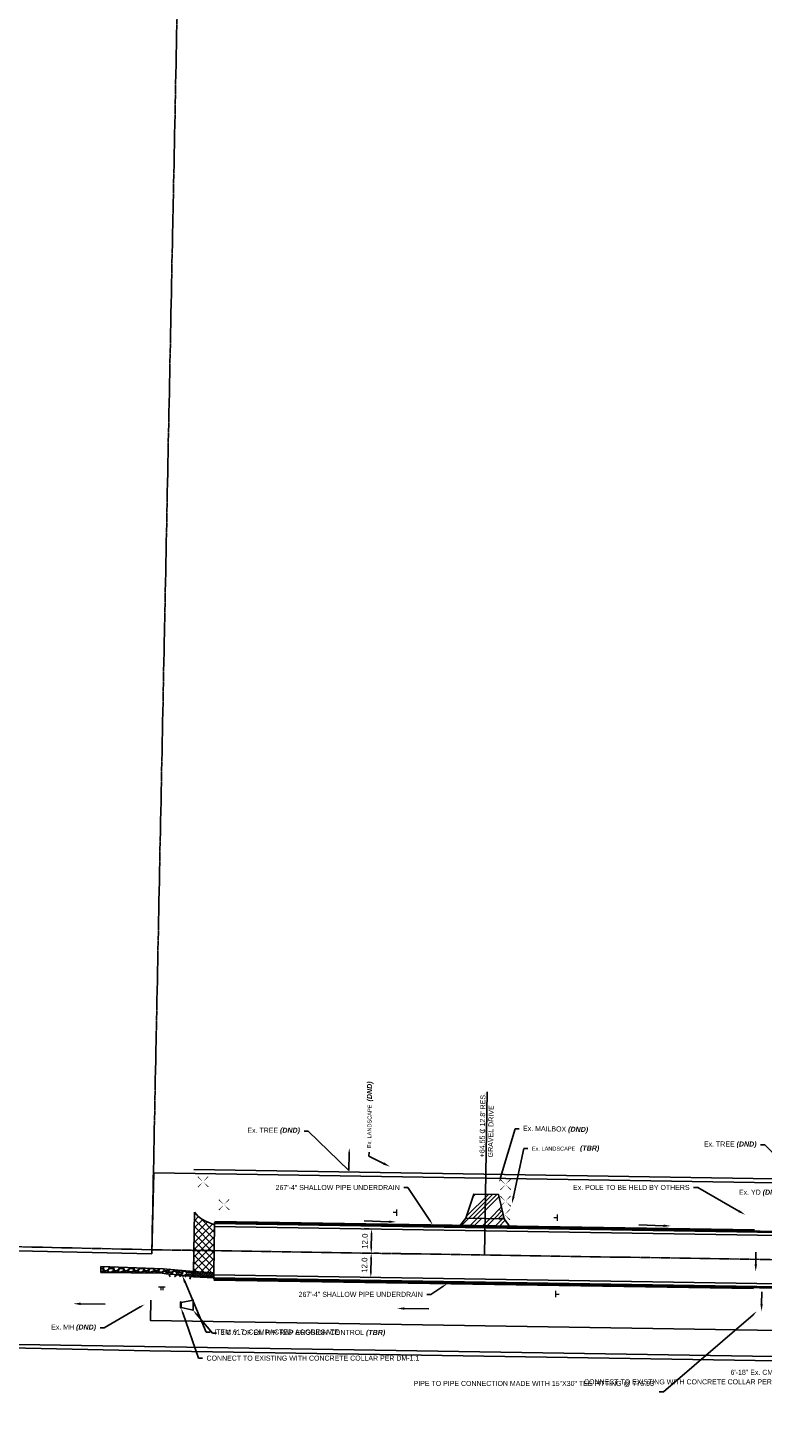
# Model space of a CAD drawing. Header units: feet. Extents: x -492 to 1396016, y -45 to 447288.
# Tile 4 of 31: x 1384843 to 1385206, y 443928 to 444621. Entities that reach past the tile are written whole.
import ezdxf
from ezdxf import colors
from ezdxf.entities.mleader import LeaderData, LeaderLine
from ezdxf.math import Vec2, Vec3

# ---------------------------------------------------------------- set-up
doc = ezdxf.new("R2010")
doc.units = ezdxf.units.FT
doc.header["$MEASUREMENT"] = 0
doc.linetypes.add('cl', pattern=[5, 0.09375, -0.09375, 4.625, -0.09375, 0.09375])
doc.linetypes.add('constlimit', pattern=[0])
for name, color, linetype in [('DR_P_Erosion_Control', 7, 'Continuous'), ('DR_P_Text', 1, 'Continuous'), ('MD_P_CONST_LIMITS', 10, 'constlimit'), ('PV_P_Drive', 1, 'Continuous'), ('PV_P_EOP', 6, 'Continuous'), ('PV_P_Text', 8, 'Continuous'), ('RD_P_Text', 1, 'Continuous'), ('RD_X_Text', 9, 'Continuous'), ('RW_P_Esmt_SH', 10, 'esmtshpr'), ('RW_P_Esmt_TMP', 8, 'esmtmppr'), ('RW_X_CL', 180, 'cl'), ('SC_Scratch1', 1, 'Continuous'), ('SC_Scratch4', 7, 'Continuous'), ('SC_Shading1', 247, 'Continuous'), ('SN_P_Signs', 1, 'Continuous')]:
    doc.layers.add(name, color=color, linetype=linetype)
doc.layers.add('DR_P_Storm_Sewer', color=1, linetype='Continuous', true_color=0xff0000)
doc.layers.add('DR_P_Underdrain', color=7, linetype='underdrainpr', true_color=0xf1960e)
doc.styles.add('Slanted', font='font31.shx', dxfattribs={"height": 0.1})
doc.styles.add('Slanted-Normal', font='font31.shx', dxfattribs={"height": 0.1})
doc.styles.get("Standard").update_dxf_attribs({"font": 'ARIAL_0.TTF'})
doc.linetypes.add('esmtmppr', pattern='A,1.95,-0.05,["TMP",Slanted,S=1,R=0,X=0,Y=-0.06],-0.35,1.95', length=4.3)
doc.linetypes.add('esmtshpr', pattern='A,1.95,-0.05,["SH",Slanted,S=1,R=0,X=0,Y=-0.06],-0.25,1.95', length=4.2)
doc.linetypes.add('underdrainpr', pattern='A,2.5,["►",Standard,S=0.083,R=0,X=0,Y=-0.04],-0.1,2.5', length=5.1)
doc.dimstyles.new('COEC', dxfattribs={"dimscale": 13.9, "dimtxt": 0.18, "dimasz": 0.18, "dimexe": 0.18, "dimexo": 0.0625, "dimgap": 0.09, "dimtad": 1, "dimzin": 0, "dimdsep": 46, "dimtxsty": 'Standard', "dimcen": 0.09, "dimclrd": 256, "dimclre": 256, "dimclrt": 256, "dimaunit": 1, "dimadec": 4, "dimazin": 0, "dimtfac": 1, "dimtofl": 0, "dimtmove": 0, "dimatfit": 3, "dimfxl": 1, "dimtolj": 1, "dimtzin": 0, "dimlwd": -1, "dimlwe": -1, "dimarcsym": 0})

# ---------------------------------------------------------------- blocks, each defined once
blk = doc.blocks.new('*D1146')
at = {"layer": 'Defpoints', "color": 0, "transparency": 16777216}
for p in [(1385012.45, 444026.88), (1385012.45, 444026.88), (1385012.26, 444014.88)]:
    blk.add_point(p, dxfattribs=at)
at = {"layer": 'RD_P_Text', "transparency": 16777216}
for p, q in [((1385011.2, 444026.9), (1385008.85, 444026.93)), ((1385012.3, 444017.68), (1385012.4, 444024.08)), ((1385013.51, 444014.86), (1385015.86, 444014.82))]:
    blk.add_line(p, q, dxfattribs=at)
for points in [[(1385011.94, 444024.08), (1385012.87, 444024.07), (1385012.45, 444026.88)], [(1385011.84, 444017.69), (1385012.77, 444017.67), (1385012.26, 444014.88)]]:
    blk.add_solid(points, dxfattribs=at)
at = {"layer": 'RD_P_Text', "transparency": 16777216, "insert": (1385009.12, 444020.82), "char_height": 2.8, "attachment_point": 5, "rotation": 89.08618}
blk.add_mtext('\\A1;12.0', dxfattribs=at)
blk = doc.blocks.new('*D1147')
at = {"layer": 'Defpoints', "color": 0, "transparency": 16777216}
for p in [(1385012.27, 444014.88), (1385012.05, 444002.91), (1385012.07, 444002.91, 781.15)]:
    blk.add_point(p, dxfattribs=at)
at = {"layer": 'RD_P_Text', "transparency": 16777216}
for p, q in [((1385011.02, 444014.9), (1385008.66, 444014.94)), ((1385012.21, 444012.08), (1385012.1, 444005.71)), ((1385010.82, 444002.93), (1385008.45, 444002.98))]:
    blk.add_line(p, q, dxfattribs=at)
for points in [[(1385011.74, 444012.09), (1385012.68, 444012.07), (1385012.26, 444014.88)], [(1385011.63, 444005.72), (1385012.57, 444005.71), (1385012.05, 444002.91)]]:
    blk.add_solid(points, dxfattribs=at)
at = {"layer": 'RD_P_Text', "transparency": 16777216, "insert": (1385008.93, 444008.95), "char_height": 2.8, "attachment_point": 5, "rotation": 89.01585}
blk.add_mtext('\\A1;12.0', dxfattribs=at)

msp = doc.modelspace()

# ---------------------------------------------------------------- hatches: boundary and pattern name
at = {"layer": 'DR_P_Storm_Sewer'}
h = msp.add_hatch(color=256, dxfattribs=at)
h.dxf.hatch_style = 1
h.paths.add_polyline_path([(1384918.32, 443990.79), (1384918.27, 443987.79), (1384918.02, 443987.8), (1384918.07, 443990.8)])
at = {"layer": 'SC_Shading1'}
h = msp.add_hatch(dxfattribs=at)
h.set_pattern_fill('ANSI34', color=256, scale=12)
h.paths.add_polyline_path([(1385059.02, 444032.14), (1385062.98, 444044.07), (1385075.25, 444043.88), (1385078.02, 444031.83)])
h = msp.add_hatch(dxfattribs=at)
h.set_pattern_fill('ANSI37', color=256, scale=20)
edge = h.paths.add_edge_path()
edge.add_line((1384924.97, 444035.17), (1384926.07, 444033.84))
edge.add_arc((1384933.45, 444040.07), 9.65, 220.14567, 239.29597)
edge.add_arc((1384943.74, 444057.78), 30.13, 239.67766, 252.89207)
edge.add_line((1384934.87, 444028.98), (1384934.49, 444005.18))
edge.add_line((1384934.49, 444005.18), (1384924.5, 444005.77))
edge.add_line((1384924.5, 444005.77), (1384924.97, 444035.17))
h = msp.add_hatch(dxfattribs=at)
h.set_pattern_fill('ANSI32', color=256, scale=12)
h.paths.add_polyline_path([(1385055.95, 444028.18), (1385059.02, 444032.14), (1385078.02, 444031.83), (1385080.95, 444027.78)])
h = msp.add_hatch(dxfattribs=at)
h.set_pattern_fill('GRAVEL', color=256, scale=5)
h.set_pattern_definition([(228.012787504, (3.6, 5), (-40, -45), [0.67268, -66.595440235]), (184.969740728, (3.15, 4.5), (60, 5), [1.15434, -114.279623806]), (132.510447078, (2, 4.4), (50, -55), [0.81394, -80.58016298]), (267.273689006, (0.05, 3.15), (5, 100), [1.05119, -104.067790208]), (292.833654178, (0, 2.1), (-25, 60), [1.030775, -102.04686564]), (357.273689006, (0.4, 1.15), (-100, 5), [1.05119, -104.067790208]), (37.694240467, (1.45, 1.1), (-65, -50), [1.390145, -137.624242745]), (72.255328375, (2.55, 1.95), (35, 110), [1.31244, -129.931607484]), (121.429565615, (2.95, 3.2), (-40, 65), [1.05475, -104.420365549]), (175.23635831, (2.4, 4.1), (55, -5), [1.20416, -59.003812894]), (222.397437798, (1.2, 4.2), (-60, -55), [1.55724, -154.166875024]), (138.814074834, (5, 3.1), (-35, 30), [0.531505, -52.619224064]), (171.46923439, (4.6, 3.45), (65, -10), [1.011185, -100.10755708]), (225, (3.6, 3.6), (-6e-16, -5), [0.707105, -6.363962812]), (203.198590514, (3.25, 4.2), (25, 10), [0.38079, -37.69807553]), (291.801409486, (2.9, 4.05), (-5, 15), [0.538515, -26.387309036]), (30.96375653, (3.1, 3.55), (15, 10), [0.874645, -28.280114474]), (161.56505118, (3.85, 4), (10, -5), [0.632455, -15.1789333]), (16.389540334, (0, 4.05), (50, 15), [0.886, -87.714225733]), (70.346175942, (0.85, 4.3), (-20.000000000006, -55.00000000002), [0.743305, -73.587038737]), (293.198590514, (3.85, 5), (-10, 25), [0.761575, -37.31729053]), (343.610459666, (4.15, 4.3), (-50, 15), [0.886, -87.714225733]), (339.44395478, (0, 0.95), (-25, 10), [0.8544, -41.865618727]), (294.77514057, (0.8, 0.65), (-25, 55), [0.71589, -70.873215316]), (66.801409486, (3.9, 0), (10, 25), [0.761575, -37.31729053]), (17.354024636, (4.2, 0.7), (-65, -20), [0.838155, -82.977118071]), (69.44395478, (1.45, 0), (-10, -25), [0.4272, -42.292818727]), (101.309932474, (3.6, 0), (-5, 20), [0.25495, -25.240147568]), (165.96375653, (3.55, 0.25), (15, -5), [1.030775, -19.584753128]), (186.009005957, (2.55, 0.5), (50, 5), [0.95525, -94.569615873]), (303.69006753, (3.1, 3.1), (-5, 10), [0.72111, -17.306646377]), (353.157226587, (3.5, 2.5), (85, -10), [1.25897, -124.63781312]), (60.9453959, (4.75, 2.35), (-20, -35), [0.51478, -50.963370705]), (90, (5, 2.8), (-5, 5), [0.3, -4.7]), (120.256437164, (2.45, 0.65), (20, -35), [0.69462, -68.767599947]), (48.012787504, (2.1, 1.25), (40, 45), [1.34536, -65.922760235]), (0, (3, 2.25), (5, 5), [1.3, -3.7]), (325.30484647, (4.3, 2.25), (50, -35), [0.79057, -78.266371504]), (254.0546041, (4.95, 1.8), (-5, -20), [0.72801, -35.672539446]), (207.645975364, (4.75, 1.1), (-95, -50), [1.185325, -117.347370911]), (175.42607874, (3.7, 0.55), (-65, 5), [1.253995, -124.14536704])])
edge = h.paths.add_edge_path()
edge.add_line((1384878.62, 444005.37), (1384878.66, 444008.28))
edge.add_line((1384878.66, 444008.28), (1384909.48, 444007.21))
edge.add_line((1384909.48, 444007.21), (1384924.5, 444005.77))
edge.add_line((1384924.5, 444005.77), (1384924.46, 444003.21))
edge.add_arc((1384872.31, 443607.95), 398.68, 82.48349, 84.71609)
edge.add_line((1384909.02, 444004.94), (1384893.65, 444005.16))
edge.add_line((1384893.65, 444005.16), (1384878.62, 444005.37))
h = msp.add_hatch(dxfattribs=at)
h.set_pattern_fill('ZIGZAG', color=256, scale=5)
h.set_pattern_definition([(0, (0, 0), (0.625, 0.625), [0.625, -0.625]), (90, (0.625, 0), (-0.625, 0.625), [0.625, -0.625])])
h.paths.add_polyline_path([(1384924.5, 444005.77), (1384934.49, 444005.18), (1384934.45, 444002.62), (1384924.46, 444003.21)])

# ---------------------------------------------------------------- linework, layer by layer
at = {"layer": 'DR_P_Erosion_Control', "flags": 128}
msp.add_lwpolyline([(1384918.32, 443990.56), (1384924.29, 443991.66), (1384924.24, 443986.66), (1384918.27, 443988.06)], close=True, dxfattribs=at)
at = {"layer": 'DR_P_Storm_Sewer', "linetype": 'ByBlock', "lineweight": -2}
for points in [[(1385020.99, 444030.45), (1385008.85, 444030.83)], [(1385156.73, 444028.46), (1385144.6, 444028.84)], [(1385202.32, 444009.32), (1385202.41, 444015.38)], [(1385205.19, 443989.74), (1385205.29, 443995.8)], [(1384868.63, 443989.85), (1384880.77, 443989.66)], [(1385028.66, 443987.51), (1385040.79, 443987.32)]]:
    msp.add_lwpolyline(points, dxfattribs=at)
at = {"layer": 'DR_P_Storm_Sewer', "flags": 128}
msp.add_lwpolyline([(1384918.32, 443990.79), (1384918.27, 443987.79), (1384918.02, 443987.8), (1384918.07, 443990.8)], close=True, dxfattribs=at)
at = {"layer": 'DR_P_Storm_Sewer'}
for points in [[(1385021, 444031.05), (1385024.58, 444030.34), (1385020.97, 444029.86)], [(1385156.75, 444029.06), (1385160.33, 444028.35), (1385156.71, 444027.86)], [(1385202.92, 444009.31), (1385202.26, 444005.72), (1385201.72, 444009.33)], [(1384868.62, 443989.25), (1384865.03, 443989.91), (1384868.64, 443990.45)], [(1385028.65, 443986.91), (1385025.06, 443987.57), (1385028.67, 443988.11)], [(1385205.79, 443989.73), (1385205.13, 443986.14), (1385204.59, 443989.75)]]:
    msp.add_solid(points, dxfattribs=at)
at = {"layer": 'DR_P_Underdrain', "color": 1, "flags": 128}
for points in [[(1384934.9, 444030.61), (1385201.68, 444026.36)], [(1384934.44, 444001.62), (1385201.22, 443997.36)]]:
    msp.add_lwpolyline(points, dxfattribs=at)
at = {"layer": 'MD_P_CONST_LIMITS', "flags": 128}
msp.add_lwpolyline([(1384806.83, 443970.17), (1386226.22, 443947.65), (1386449.02, 443945.63), (1386588.38, 443950.6), (1386588.27, 443935.75), (1386870.95, 443930.99), (1386871.09, 443938.41), (1387155.7, 443933.87), (1387293.89, 443945.48), (1387540.49, 443941.64), (1387540.54, 443944.55), (1387546.54, 443944.54), (1387546.95, 443972.46), (1387293.8, 443976.49), (1387293.74, 443997.74), (1387236.95, 444004.15), (1387168.01, 444006), (1387162.42, 444009.36), (1387134.67, 444009.79), (1387057.25, 444011.01), (1387033.11, 444011.39), (1386996.21, 444011.97), (1386973.36, 444012.33), (1386908.59, 444013.35), (1386887.87, 444013.68), (1386800.54, 444015.05), (1386775.09, 444015.45), (1386688.46, 444016.82), (1386660.94, 444017.25), (1386560.31, 444018.84), (1386538.22, 444019.18), (1386379.53, 444021.68), (1386359.99, 444021.78), (1386275.98, 444028.32), (1386275.9, 444041.14), (1386252.49, 444041.82), (1386252.28, 444030.17), (1386206.57, 444033.73), (1385979.33, 444037.36), (1385979.41, 444042.35), (1385929.42, 444043.15), (1385929.34, 444038.15), (1385601.01, 444043.39), (1385586.02, 444049.47), (1385568.07, 444049.58), (1385546.74, 444044.26), (1385230.71, 444049.36), (1385230.58, 444043.4), (1385221.99, 444043.54), (1385222.09, 444049.5), (1384904.89, 444054.62), (1384903.8, 444014.61), (1384807.85, 444016.71), (1384806.83, 443970.17)], dxfattribs=at)
at = {"layer": 'PV_P_Drive', "flags": 128}
for points, elevation in [([(1385059.02, 444032.14), (1385062.98, 444044.07), (1385075.25, 444043.88), (1385078.02, 444031.83), (1385059.02, 444032.14)], 0.15), ([(1385055.95, 444028.18), (1385059.02, 444032.14), (1385078.02, 444031.83), (1385080.95, 444027.78), (1385055.95, 444028.18)], 780.92), ([(1385058.75, 444028.14), (1385077.74, 444027.84)], 780.92)]:
    msp.add_lwpolyline(points, dxfattribs=dict(at, elevation=elevation))
at = {"layer": 'PV_P_EOP', "elevation": 781.27, "flags": 128}
msp.add_lwpolyline([(1384924.97, 444035.17), (1384926.07, 444033.84, 0.083754), (1384928.52, 444031.77, 0.057723), (1384934.87, 444028.98), (1384934.49, 444005.18), (1384924.5, 444005.77), (1384924.97, 444035.17)], format="xyb", dxfattribs=at)
at = {"layer": 'PV_P_EOP', "flags": 128}
for points in [[(1384934.49, 444005.18), (1384934.87, 444028.98)], [(1384934.86, 444028.11), (1384934.89, 444030.11)], [(1387288.74, 443990.57), (1384934.86, 444028.11)], [(1387288.77, 443992.07), (1384934.88, 444029.61)], [(1387288.78, 443992.57), (1384934.89, 444030.11)], [(1384934.48, 444004.12), (1384934.44, 444002.12)], [(1387288.33, 443964.57), (1384934.44, 444002.12)], [(1387288.34, 443965.07), (1384934.45, 444002.62)], [(1387288.36, 443966.57), (1384934.48, 444004.12)]]:
    msp.add_lwpolyline(points, dxfattribs=at)
msp.add_lwpolyline([(1384878.62, 444005.37), (1384878.66, 444008.28), (1384909.48, 444007.21), (1384924.5, 444005.77), (1384924.46, 444003.21, 0.009742), (1384909.02, 444004.94), (1384893.65, 444005.16), (1384878.62, 444005.37)], format="xyb", dxfattribs=at)
msp.add_lwpolyline([(1384924.5, 444005.77), (1384934.49, 444005.18), (1384934.45, 444002.62), (1384924.46, 444003.21)], close=True, dxfattribs=at)
at = {"layer": 'PV_P_Text', "elevation": 780.92, "flags": 128}
msp.add_lwpolyline([(1385069.52, 444094.6), (1385068.23, 444013.99)], dxfattribs=at)
at = {"layer": 'RD_P_Text'}
for points in [[(1384931.75, 444047.66, 0.48, 0, 0), (1384929.16, 444050.16, 0, 0.48, 0), (1384926.57, 444052.66, 0, 0.48, 0)], [(1384926.66, 444047.57, 0.48, 0, 0), (1384929.16, 444050.16, 0, 0.48, 0), (1384931.66, 444052.75, 0, 0.48, 0)], [(1385081.23, 444046.31, 0.48, 0, 0), (1385078.64, 444048.81, 0, 0.48, 0), (1385076.05, 444051.31, 0, 0.48, 0)], [(1385076.14, 444046.22, 0.48, 0, 0), (1385078.64, 444048.81, 0, 0.48, 0), (1385081.14, 444051.41, 0, 0.48, 0)], [(1384942.1, 444036.33, 0.48, 0, 0), (1384939.51, 444038.83, 0, 0.48, 0), (1384936.92, 444041.33, 0, 0.48, 0)], [(1384937.01, 444036.24, 0.48, 0, 0), (1384939.51, 444038.83, 0, 0.48, 0), (1384942.01, 444041.42, 0, 0.48, 0)], [(1385081.22, 444038.07, 0.48, 0, 0), (1385078.63, 444040.57, 0, 0.48, 0), (1385076.04, 444043.07, 0, 0.48, 0)], [(1385076.13, 444037.98, 0.48, 0, 0), (1385078.63, 444040.57, 0, 0.48, 0), (1385081.13, 444043.16, 0, 0.48, 0)], [(1385080.83, 444031.38, 0.48, 0, 0), (1385078.24, 444033.88, 0, 0.48, 0), (1385075.65, 444036.38, 0, 0.48, 0)], [(1385075.74, 444031.29, 0.48, 0, 0), (1385078.24, 444033.88, 0, 0.48, 0), (1385080.74, 444036.47, 0, 0.48, 0)]]:
    msp.add_lwpolyline(points, format="xyseb", dxfattribs=at)
at = {"layer": 'RW_P_Esmt_SH', "flags": 128}
msp.add_lwpolyline([(1384903.35, 443991.61), (1384903.14, 443981.61), (1387540.46, 443939.55), (1387540.61, 443949.55)], dxfattribs=at)
at = {"layer": 'RW_P_Esmt_TMP'}
msp.add_line((1384924.67, 444056.28), (1385230.76, 444051.4), dxfattribs=at)
at = {"layer": 'RW_P_Esmt_TMP', "flags": 128}
msp.add_lwpolyline([(1384803.45, 443998.8), (1384802.79, 443968.8), (1384902.92, 443966.62), (1386202.9, 443945.88), (1386452.89, 443942.89), (1386586, 443948.77), (1386585.77, 443934.77), (1386872.74, 443930.2), (1386872.82, 443935.2), (1387294.76, 443928.46), (1387295, 443943.46)], dxfattribs=at)
at = {"layer": 'RW_X_CL'}
for p, q in [((1384903.86, 444016.61), (1384930.92, 445343.22)), ((1382259.6, 444074.39), (1384903.86, 444016.61)), ((1384903.86, 444016.61), (1387540.98, 443974.54))]:
    msp.add_line(p, q, dxfattribs=at)
at = {"layer": 'SC_Scratch1', "color": 2}
msp.add_arc((1384902.94, 443968.12), 1.5, 268.74817, 269.08618, dxfattribs=at)
at = {"layer": 'SN_P_Signs', "linetype": 'Continuous', "lineweight": 0}
for p, q in [((1385024.76, 444034.93), (1385023.16, 444034.93)), ((1385024.76, 444036.53), (1385024.76, 444033.33)), ((1385104.09, 444034.01), (1385104.09, 444030.81)), ((1385104.09, 444032.41), (1385102.49, 444032.41)), ((1384907.18, 443998.22), (1384910.38, 443998.25)), ((1384908.3, 443998.23), (1384908.31, 443996.63)), ((1384909.26, 443998.24), (1384909.27, 443996.64)), ((1385103.54, 443993.08), (1385103.55, 443996.28)), ((1385103.54, 443994.68), (1385105.14, 443994.67))]:
    msp.add_line(p, q, dxfattribs=at)

# ---------------------------------------------------------------- texts
at = {"layer": 'PV_P_Text', "char_height": 2.5, "attachment_point": 1, "rotation": 89.08618}
for s, insert in [("+64.55 C 12.8' RES. GRAVEL DRIVE", (1385065.74, 444062.29)), ('L', (1385066.52, 444074.94))]:
    msp.add_mtext_dynamic_manual_height_columns(s, width=42.3207, gutter_width=10, heights=[7.34], dxfattribs=dict(at, insert=insert))
at = {"layer": 'RD_P_Text', "insert": (1385010.24, 444099.81, 782.88), "char_height": 2.5, "attachment_point": 3, "rotation": 89.08618, "style": 'Slanted-Normal'}
msp.add_mtext('{\\fArial|b1|i1|c0|p34;(DND)}', dxfattribs=at)
at = {"layer": 'RD_P_Text', "insert": (1385124.97, 444068.09, 782.88), "char_height": 2.5, "attachment_point": 3, "style": 'Slanted-Normal'}
msp.add_mtext('{\\fArial|b1|i1|c0|p34;(TBR)}', dxfattribs=at)

# ---------------------------------------------------------------- dimensions: what is measured, and where the dimension line sits
at = {"layer": 'RD_P_Text'}
dim = msp.add_linear_dim(base=(1385012.45, 444026.88), p1=(1385012.26, 444014.88), p2=(1385012.45, 444026.88), angle=89.08618, dimstyle='COEC', override={"dimscale": 20, "dimtxt": 0.14, "dimasz": 0.14, "dimdec": 1, "dimtdec": 1}, dxfattribs=at)
dim.commit()
dim.dimension.update_dxf_attribs({"geometry": '*D1146', "text_midpoint": (1385012.35, 444020.77), "dimtype": 161})
dim = msp.add_aligned_dim(p1=(1385012.27, 444014.88), p2=(1385012.07, 444002.91, 781.15), distance=-0.01, dimstyle='COEC', override={"dimscale": 20, "dimtxt": 0.14, "dimasz": 0.14, "dimdec": 1, "dimtdec": 1}, dxfattribs=at)
dim.commit()
dim.dimension.update_dxf_attribs({"geometry": '*D1147', "text_midpoint": (1385008.93, 444008.95)})

# ---------------------------------------------------------------- leaders
at = {"layer": 'DR_P_Text'}
ml = msp.add_multileader_mtext('Standard', dxfattribs=at)
ml.set_content('80\'-18" Ex. RCP {\\fArial|b1|i1|c0|p34;(TBR)}', color=256, style='Slanted-Normal')
ml.set_leader_properties()
ml.build(insert=Vec2(0, 0))
ml.multileader.update_dxf_attribs({"text_right_attachment_type": 3, "dogleg_length": 0.1, "arrow_head_size": 2.5, "scale": 20})
ctx = ml.context
ctx.base_point, ctx.scale, ctx.char_height, ctx.arrow_head_size, ctx.plane_origin = Vec3(1385506.09, 444025.52), 20, 2.5, 2.5, Vec3(1385496.19, 444041.08)
ctx.right_attachment, ctx.text_align_type = 3, 2
notes = []
notes.append((ctx, [(0, (1, 1, 0), (1385552.11, 444025.48), (-1, 0), 2, [(0, [(1385558.22, 444030.49)], 0, [])])]))
ctx.mtext.insert, ctx.mtext.width, ctx.mtext.alignment, ctx.mtext.flow_direction = Vec3(1385548.11, 444027.14), 48.6935, 3, 5
ml = msp.add_multileader_mtext('Standard', dxfattribs=at)
ml.set_content('50\'-12" Ex. CMP {\\fArial|b1|i1|c0|p34;(TBR)}', color=256, style='Slanted-Normal')
ml.set_leader_properties()
ml.build(insert=Vec2(0, 0))
ml.multileader.update_dxf_attribs({"text_right_attachment_type": 3, "dogleg_length": 0.1, "arrow_head_size": 2.5, "scale": 20})
ctx = ml.context
ctx.base_point, ctx.scale, ctx.char_height, ctx.arrow_head_size, ctx.plane_origin = Vec3(1385871.99, 444020.51), 20, 2.5, 2.5, Vec3(1385862.31, 444036.07)
ctx.right_attachment, ctx.text_align_type = 3, 2
notes.append((ctx, [(0, (1, 1, 0), (1385918.22, 444020.47), (-1, 0), 2, [(0, [(1385932.36, 444020.59)], 0, [])])]))
ctx.mtext.insert, ctx.mtext.width, ctx.mtext.alignment, ctx.mtext.flow_direction = Vec3(1385914.22, 444022.13), 48.6935, 3, 5
ml = msp.add_multileader_mtext('Standard', dxfattribs=at)
ml.set_content('PIPE TO PIPE CONNECTION MADE WITH 15"X30" TEE FITTING @ 775.93\'', color=256, style='Slanted-Normal')
ml.set_leader_properties()
ml.build(insert=Vec2(0, 0))
ml.multileader.update_dxf_attribs({"text_right_attachment_type": 3, "dogleg_length": 0.1, "arrow_head_size": 2.5, "scale": 20})
ctx = ml.context
ctx.base_point, ctx.scale, ctx.char_height, ctx.arrow_head_size, ctx.plane_origin = Vec3(1385083.48, 443950.49), 20, 2.5, 2.5, Vec3(1385202.85, 443986.11)
ctx.right_attachment, ctx.text_align_type = 3, 2
notes.append((ctx, [(0, (1, 1, 0), (1385156.64, 443946.32), (-1, 0), 2, [(0, [(1385202.85, 443986.11)], 0, [])])]))
ctx.mtext.insert, ctx.mtext.width, ctx.mtext.alignment, ctx.mtext.flow_direction = Vec3(1385152.64, 443951.74), 68.2654, 3, 5
ml = msp.add_multileader_mtext('Standard', dxfattribs=at)
ml.set_content('Ex. MH {\\fArial|b1|i1|c0|p34;(DND)}', color=256, style='Slanted-Normal')
ml.set_leader_properties()
ml.build(insert=Vec2(0, 0))
ml.multileader.update_dxf_attribs({"text_right_attachment_type": 3, "dogleg_length": 0.1, "arrow_head_size": 2.5, "scale": 20})
ctx = ml.context
ctx.base_point, ctx.scale, ctx.char_height, ctx.arrow_head_size, ctx.plane_origin = Vec3(1384850.23, 443977.99), 20, 2.5, 2.5, Vec3(1384900.3, 443989.57)
ctx.right_attachment, ctx.text_align_type = 3, 2
notes.append((ctx, [(1, (1, 1, 0), (1384880.28, 443977.94), (-1, 0), 2, [(0, [(1384900.3, 443989.57)], 0, [])])]))
ctx.mtext.insert, ctx.mtext.alignment, ctx.mtext.flow_direction = Vec3(1384876.28, 443979.6), 3, 5
ml = msp.add_multileader_mtext('Standard', dxfattribs=at)
ml.set_content('CONNECT TO EXISTING WITH CONCRETE COLLAR PER DM-1.1', color=256, style='Slanted-Normal')
ml.set_leader_properties()
ml.build(insert=Vec2(0, 0))
ml.multileader.update_dxf_attribs({"text_right_attachment_type": 3, "dogleg_length": 0.1, "arrow_head_size": 2.5, "scale": 20})
ctx = ml.context
ctx.base_point, ctx.scale, ctx.char_height, ctx.arrow_head_size, ctx.plane_origin = Vec3(1384928.88, 443963), 20, 2.5, 2.5, Vec3(1384918.27, 443987.79)
ctx.right_attachment = 3
notes.append((ctx, [(1, (1, 1, 0), (1384926.88, 443963), (1, 0), 2, [(0, [(1384918.27, 443987.79)], 0, [])])]))
ctx.mtext.insert, ctx.mtext.width, ctx.mtext.flow_direction = Vec3(1384930.88, 443964.25), 48.6935, 5
ml = msp.add_multileader_mtext('Standard', dxfattribs=at)
ml.set_content('3 C.Y. OF Ex. RIP-RAP EROSION CONTROL {\\fArial|b1|i1|c0|p34;(TBR)}', color=256, style='Slanted-Normal')
ml.set_leader_properties()
ml.build(insert=Vec2(0, 0))
ml.multileader.update_dxf_attribs({"text_right_attachment_type": 3, "dogleg_length": 0.1, "arrow_head_size": 2.5, "scale": 20})
ctx = ml.context
ctx.base_point, ctx.scale, ctx.char_height, ctx.arrow_head_size, ctx.plane_origin = Vec3(1384935.76, 443975.34), 20, 2.5, 2.5, Vec3(1384924.24, 443986.66)
ctx.right_attachment = 3
notes.append((ctx, [(1, (1, 1, 0), (1384933.76, 443975.34), (1, 0), 2, [(0, [(1384924.24, 443986.66)], 0, [])])]))
ctx.mtext.insert, ctx.mtext.width, ctx.mtext.flow_direction = Vec3(1384937.76, 443976.96), 48.6935, 5
ml = msp.add_multileader_mtext('Standard', dxfattribs=at)
ml.set_content('CONNECT TO EXISTING WITH CONCRETE COLLAR PER DM-1.1', color=256, style='Slanted-Normal')
ml.set_leader_properties()
ml.build(insert=Vec2(0, 0))
ml.multileader.update_dxf_attribs({"text_right_attachment_type": 3, "dogleg_length": 0.1, "arrow_head_size": 2.5, "scale": 20})
ctx = ml.context
ctx.base_point, ctx.scale, ctx.char_height, ctx.arrow_head_size, ctx.plane_origin = Vec3(1385176.42, 443951.29), 20, 2.5, 2.5, Vec3(1385238.31, 443974.22)
ctx.right_attachment, ctx.text_align_type = 3, 2
notes.append((ctx, [(0, (1, 1, 0), (1385226.55, 443942.96), (-1, 0), 2, [(1, [(1385238.31, 443974.22), (1385247.4, 443973.52)], 0, [])])]))
ctx.mtext.insert, ctx.mtext.width, ctx.mtext.alignment, ctx.mtext.flow_direction = Vec3(1385222.55, 443952.54), 48.6935, 3, 5
ml = msp.add_multileader_mtext('Standard', dxfattribs=at)
ml.set_content('6\'-18" Ex. CMP {\\fArial|b1|i1|c0|p34;(TBR)}', color=256, style='Slanted-Normal')
ml.set_leader_properties()
ml.build(insert=Vec2(0, 0))
ml.multileader.update_dxf_attribs({"text_right_attachment_type": 3, "dogleg_length": 0.1, "arrow_head_size": 2.5, "scale": 20})
ctx = ml.context
ctx.base_point, ctx.scale, ctx.char_height, ctx.arrow_head_size, ctx.plane_origin = Vec3(1385183.76, 443955.62), 20, 2.5, 2.5, Vec3(1385240.06, 443974.22)
ctx.right_attachment, ctx.text_align_type = 3, 2
notes.append((ctx, [(0, (1, 1, 0), (1385227.67, 443955.58), (-1, 0), 2, [(0, [(1385238.55, 443975.8)], 0, [])])]))
ctx.mtext.insert, ctx.mtext.width, ctx.mtext.alignment, ctx.mtext.flow_direction = Vec3(1385223.67, 443957.24), 48.6935, 3, 5
ml = msp.add_multileader_mtext('Standard', dxfattribs=at)
ml.set_content('CONNECT TO EXISTING WITH CONCRETE COLLAR PER DM-1.1', color=256, style='Slanted-Normal')
ml.set_leader_properties()
ml.build(insert=Vec2(0, 0))
ml.multileader.update_dxf_attribs({"text_right_attachment_type": 3, "dogleg_length": 0.1, "arrow_head_size": 2.5, "scale": 20})
ctx = ml.context
ctx.base_point, ctx.scale, ctx.char_height, ctx.arrow_head_size, ctx.plane_origin = Vec3(1385349.45, 443953.72), 20, 2.5, 2.5, Vec3(1385411.74, 443969.23)
ctx.right_attachment, ctx.text_align_type = 3, 2
notes.append((ctx, [(0, (1, 1, 0), (1385399.58, 443945.39), (-1, 0), 2, [(0, [(1385405.16, 443969.51)], 0, [])])]))
ctx.mtext.insert, ctx.mtext.width, ctx.mtext.alignment, ctx.mtext.flow_direction = Vec3(1385395.58, 443954.97), 48.6935, 3, 5
ml = msp.add_multileader_mtext('Standard', dxfattribs=at)
ml.set_content('CONNECT TO EXISTING WITH CONCRETE COLLAR PER DM-1.1', color=256, style='Slanted-Normal')
ml.set_leader_properties()
ml.build(insert=Vec2(0, 0))
ml.multileader.update_dxf_attribs({"text_right_attachment_type": 3, "dogleg_length": 0.1, "arrow_head_size": 2.5, "scale": 20})
ctx = ml.context
ctx.base_point, ctx.scale, ctx.char_height, ctx.arrow_head_size, ctx.plane_origin = Vec3(1385508.77, 443951.32), 20, 2.5, 2.5, Vec3(1385571.06, 443966.83)
ctx.right_attachment, ctx.text_align_type = 3, 2
notes.append((ctx, [(0, (1, 1, 0), (1385558.89, 443942.99), (-1, 0), 2, [(0, [(1385571.06, 443966.83)], 0, [])])]))
ctx.mtext.insert, ctx.mtext.width, ctx.mtext.alignment, ctx.mtext.flow_direction = Vec3(1385554.89, 443952.57), 48.6935, 3, 5
ml = msp.add_multileader_mtext('Standard', dxfattribs=at)
ml.set_content('CONNECT TO EXISTING WITH CONCRETE COLLAR PER DM-1.1', color=256, style='Slanted-Normal')
ml.set_leader_properties()
ml.build(insert=Vec2(0, 0))
ml.multileader.update_dxf_attribs({"text_right_attachment_type": 3, "dogleg_length": 0.1, "arrow_head_size": 2.5, "scale": 20})
ctx = ml.context
ctx.base_point, ctx.scale, ctx.char_height, ctx.arrow_head_size, ctx.plane_origin = Vec3(1385701.9, 443948.8), 20, 2.5, 2.5, Vec3(1385764.19, 443964.31)
ctx.right_attachment, ctx.text_align_type = 3, 2
notes.append((ctx, [(0, (1, 1, 0), (1385752.03, 443940.46), (-1, 0), 2, [(0, [(1385761.77, 443965.58)], 0, [])])]))
ctx.mtext.insert, ctx.mtext.width, ctx.mtext.alignment, ctx.mtext.flow_direction = Vec3(1385748.03, 443950.05), 48.6935, 3, 5
ml = msp.add_multileader_mtext('Standard', dxfattribs=at)
ml.set_content('7\'-6" Ex. PVC {\\fArial|b1|i1|c0|p34;(TBR)}', color=256, style='Slanted-Normal')
ml.set_leader_properties()
ml.build(insert=Vec2(0, 0))
ml.multileader.update_dxf_attribs({"text_right_attachment_type": 3, "dogleg_length": 0.1, "arrow_head_size": 2.5, "scale": 20})
ctx = ml.context
ctx.base_point, ctx.scale, ctx.char_height, ctx.arrow_head_size, ctx.plane_origin = Vec3(1385710.52, 443957.18), 20, 2.5, 2.5, Vec3(1385703.91, 443980.89)
ctx.right_attachment, ctx.text_align_type = 3, 2
notes.append((ctx, [(0, (1, 1, 0), (1385753.02, 443957.14), (-1, 0), 2, [(0, [(1385762.54, 443966.78)], 0, [])])]))
ctx.mtext.insert, ctx.mtext.width, ctx.mtext.alignment, ctx.mtext.flow_direction = Vec3(1385749.02, 443958.8), 48.6935, 3, 5
at = {"layer": 'RD_P_Text'}
ml = msp.add_multileader_mtext('Standard', dxfattribs=at)
ml.set_content('Ex. TREE{\\fTimes New Roman|b1|i1|c0|p18; \\fArial|b1|i1|c0|p34;(DND)}', color=256, style='Slanted-Normal')
ml.set_leader_properties()
ml.build(insert=Vec2(0, 0))
ml.multileader.update_dxf_attribs({"text_right_attachment_type": 3, "dogleg_length": 0.1, "arrow_head_size": 2.5, "scale": 20})
ctx = ml.context
ctx.base_point, ctx.scale, ctx.char_height, ctx.arrow_head_size, ctx.plane_origin = Vec3(1384947.66, 444075.29, 782.88), 20, 2.5, 2.5, Vec3(1385043.82, 444051.58, 782.88)
ctx.right_attachment, ctx.text_align_type = 3, 2
notes.append((ctx, [(0, (1, 1, 0), (1384981.08, 444075.25, 782.88), (-1, 0), 2, [(1, [(1385001.42, 444066.91, 782.88), (1385001.25, 444055.79, 782.88)], 0, [])])]))
ctx.mtext.insert, ctx.mtext.alignment, ctx.mtext.flow_direction = Vec3(1384977.08, 444076.91, 782.88), 3, 5
ml = msp.add_multileader_mtext('Standard', dxfattribs=at)
ml.set_content('Ex. MAILBOX {\\fArial|b1|i1|c0|p34;(DND)}', color=256, style='Slanted-Normal')
ml.set_leader_properties()
ml.build(insert=Vec2(0, 0))
ml.multileader.update_dxf_attribs({"text_right_attachment_type": 3, "dogleg_length": 0.1, "arrow_head_size": 2.5, "scale": 20})
ctx = ml.context
ctx.base_point, ctx.scale, ctx.char_height, ctx.arrow_head_size, ctx.plane_origin, ctx.plane_x_axis, ctx.plane_y_axis = Vec3(1385085.33, 444076.3), 20, 2.5, 2.5, Vec3(1385083.89, 444062.21), Vec3(0.999817, -0.019129), Vec3(0.019129, 0.999817)
ctx.right_attachment = 3
notes.append((ctx, [(0, (1, 1, 0), (1385083.33, 444076.34), (0.999817, -0.019129), 2, [(0, [(1385075.53, 444049.96)], 0, [])])]))
ctx.mtext.insert, ctx.mtext.text_direction, ctx.mtext.rotation, ctx.mtext.width, ctx.mtext.flow_direction = Vec3(1385087.36, 444077.88), Vec3(0.999817, -0.019129), 6.264055, 36.8793, 5
ml = msp.add_multileader_mtext('Standard', dxfattribs=at)
ml.set_content('Ex. TREE {\\fArial|b1|i1|c0|p34;(DND)}', color=256, style='Slanted-Normal')
ml.set_leader_properties()
ml.build(insert=Vec2(0, 0))
ml.multileader.update_dxf_attribs({"text_right_attachment_type": 3, "dogleg_length": 0.1, "arrow_head_size": 2.5, "scale": 20})
ctx = ml.context
ctx.base_point, ctx.scale, ctx.char_height, ctx.arrow_head_size, ctx.plane_origin = Vec3(1385172.43, 444068.48, 781.63), 20, 2.5, 2.5, Vec3(1385269.08, 444047.51, 781.63)
ctx.right_attachment, ctx.text_align_type = 3, 2
notes.append((ctx, [(0, (1, 1, 0), (1385206.71, 444068.44, 781.63), (-1, 0), 2, [(4, [(1385226.69, 444062.84, 781.63), (1385227.16, 444072.85, 781.63), (1385226.9, 444068.04, 781.63), (1385226.5, 444052.93, 781.63), (1385227.06, 444047.55, 781.63)], 0, [])])]))
ctx.mtext.insert, ctx.mtext.alignment, ctx.mtext.flow_direction = Vec3(1385202.71, 444070.1, 781.63), 3, 5
ml = msp.add_multileader_mtext('Standard', dxfattribs=at)
ml.set_content('Ex. POLE TO BE HELD BY OTHERS ', color=256, style='Slanted-Normal')
ml.set_leader_properties()
ml.build(insert=Vec2(0, 0))
ml.multileader.update_dxf_attribs({"text_right_attachment_type": 3, "dogleg_length": 0.1, "arrow_head_size": 3.6, "scale": 20})
ctx = ml.context
ctx.base_point, ctx.scale, ctx.char_height, ctx.arrow_head_size, ctx.plane_origin = Vec3(1385105.02, 444047.38, 779.81), 20, 2.5, 3.6, Vec3(1385194.75, 444048.04, 779.81)
ctx.right_attachment, ctx.text_align_type = 3, 2
notes.append((ctx, [(1, (1, 1, 0), (1385173.6, 444047.38, 779.81), (-1, 0), 2, [(0, [(1385197.12, 444033.87, 779.81)], 0, [])])]))
ctx.mtext.insert, ctx.mtext.alignment, ctx.mtext.flow_direction = Vec3(1385169.6, 444048.63, 779.81), 3, 5
ml = msp.add_multileader_mtext('Standard', dxfattribs=at)
ml.set_content('Ex. YD {\\fArial|b1|i1|c0|p34;(DND) }', color=256, style='Slanted-Normal')
ml.set_leader_properties()
ml.build(insert=Vec2(0, 0))
ml.multileader.update_dxf_attribs({"text_right_attachment_type": 3, "dogleg_length": 0.1, "arrow_head_size": 3.6, "scale": 20})
ctx = ml.context
ctx.base_point, ctx.scale, ctx.char_height, ctx.arrow_head_size, ctx.plane_origin = Vec3(1385189.66, 444044.66), 20, 2.5, 3.6, Vec3(1385231.58, 444043.16)
ctx.right_attachment, ctx.text_align_type = 3, 2
notes.append((ctx, [(1, (1, 1, 0), (1385219.61, 444044.62), (-1, 0), 2, [(0, [(1385233.96, 444028.98)], 0, [])])]))
ctx.mtext.insert, ctx.mtext.alignment, ctx.mtext.flow_direction = Vec3(1385215.61, 444046.28), 3, 5
ml = msp.add_multileader_mtext('Standard', dxfattribs=at)
ml.set_content('Ex. POLE {\\fArial|b1|i1|c0|p34;(TBRLBO)}', color=256, style='Slanted-Normal')
ml.set_leader_properties()
ml.build(insert=Vec2(0, 0))
ml.multileader.update_dxf_attribs({"text_right_attachment_type": 3, "dogleg_length": 0.1, "arrow_head_size": 3.6, "scale": 20})
ctx = ml.context
ctx.base_point, ctx.scale, ctx.char_height, ctx.arrow_head_size, ctx.plane_origin = Vec3(1385322.41, 443954.38, 780.39), 20, 2.5, 3.6, Vec3(1385367.27, 443986.45, 780.39)
ctx.right_attachment, ctx.text_align_type = 3, 2
notes.append((ctx, [(1, (1, 1, 0), (1385345.48, 443950.17, 780.39), (-1, 0), 2, [(0, [(1385368.77, 443985.88, 780.39)], 0, [])])]))
ctx.mtext.insert, ctx.mtext.width, ctx.mtext.alignment, ctx.mtext.flow_direction = Vec3(1385341.48, 443956, 780.39), 30.9697, 3, 5
at = {"layer": 'RD_X_Text'}
ml = msp.add_multileader_mtext('Standard', dxfattribs=at)
ml.set_content('Ex. LANDSCAPE', color=256, style='Slanted-Normal')
ml.set_leader_properties()
ml.build(insert=Vec2(0, 0))
ml.multileader.update_dxf_attribs({"text_right_attachment_type": 3, "dogleg_length": 0.1, "arrow_head_size": 3.6, "scale": 20})
ctx = ml.context
ctx.base_point, ctx.scale, ctx.char_height, ctx.arrow_head_size, ctx.plane_origin, ctx.plane_x_axis, ctx.plane_y_axis = Vec3(1385011.17, 444064.87), 20, 2, 3.6, Vec3(1385007.53, 444045.63), Vec3(0.015949, 0.999873), Vec3(-0.999873, 0.015949)
ctx.right_attachment = 3
notes.append((ctx, [(0, (1, 1, 0), (1385011.14, 444062.87), (0.015949, 0.999873), 2, [(0, [(1385021.61, 444057.63)], 0, [])])]))
ctx.mtext.insert, ctx.mtext.text_direction, ctx.mtext.rotation, ctx.mtext.flow_direction = Vec3(1385010.2, 444066.88), Vec3(0.015949, 0.999873), 1.554847, 5
ml = msp.add_multileader_mtext('Standard', dxfattribs=at)
ml.set_content('Ex. LANDSCAPE ', color=256, style='Slanted-Normal')
ml.set_leader_properties()
ml.build(insert=Vec2(0, 0))
ml.multileader.update_dxf_attribs({"text_right_attachment_type": 3, "dogleg_length": 0.1, "arrow_head_size": 3.6, "scale": 20})
ctx = ml.context
ctx.base_point, ctx.scale, ctx.char_height, ctx.arrow_head_size, ctx.plane_origin = Vec3(1385089.66, 444066.58), 20, 2, 3.6, Vec3(1385079.42, 444053.49)
ctx.right_attachment = 3
notes.append((ctx, [(0, (1, 1, 0), (1385087.66, 444066.58), (1, 0), 2, [(0, [(1385081.8, 444039.31)], 0, [])])]))
ctx.mtext.insert, ctx.mtext.flow_direction = Vec3(1385091.66, 444067.58), 5
at = {"layer": 'SC_Scratch4'}
ml = msp.add_multileader_mtext('Standard', dxfattribs=at)
ml.set_content('267\'-4" SHALLOW PIPE UNDERDRAIN', color=256, style='Slanted-Normal')
ml.set_leader_properties()
ml.build(insert=Vec2(0, 0))
ml.multileader.update_dxf_attribs({"text_right_attachment_type": 3, "dogleg_length": 0.1, "arrow_head_size": 2.5, "scale": 20})
ctx = ml.context
ctx.base_point, ctx.scale, ctx.char_height, ctx.arrow_head_size, ctx.plane_origin = Vec3(1384959.74, 444047.36), 20, 2.5, 2.5, Vec3(1385042.66, 444028.9)
ctx.right_attachment, ctx.text_align_type = 3, 2
notes.append((ctx, [(1, (1, 1, 0), (1385030.36, 444047.36), (-1, 0), 2, [(0, [(1385042.66, 444028.9)], 0, [])])]))
ctx.mtext.insert, ctx.mtext.alignment, ctx.mtext.flow_direction = Vec3(1385026.36, 444048.61), 3, 5
ml = msp.add_multileader_mtext('Standard', dxfattribs=at)
ml.set_content('ITEM 617, COMPACTED AGGREGATE', color=256, style='Slanted-Normal')
ml.set_leader_properties()
ml.build(insert=Vec2(0, 0))
ml.multileader.update_dxf_attribs({"text_right_attachment_type": 3, "dogleg_length": 0.1, "arrow_head_size": 3.6, "scale": 20})
ctx = ml.context
ctx.base_point, ctx.scale, ctx.char_height, ctx.arrow_head_size, ctx.plane_origin = Vec3(1384932.69, 443975.91), 20, 2.5, 3.6, Vec3(1384918.86, 444003.83)
ctx.right_attachment = 3
notes.append((ctx, [(0, (1, 1, 0), (1384930.69, 443975.91), (1, 0), 2, [(0, [(1384918.86, 444003.83)], 0, [])])]))
ctx.mtext.insert, ctx.mtext.width, ctx.mtext.flow_direction = Vec3(1384934.69, 443977.16), 54.1278, 5
ml = msp.add_multileader_mtext('Standard', dxfattribs=at)
ml.set_content('267\'-4" SHALLOW PIPE UNDERDRAIN', color=256, style='Slanted-Normal')
ml.set_leader_properties()
ml.build(insert=Vec2(0, 0))
ml.multileader.update_dxf_attribs({"text_right_attachment_type": 3, "dogleg_length": 0.1, "arrow_head_size": 2.5, "scale": 20})
ctx = ml.context
ctx.base_point, ctx.scale, ctx.char_height, ctx.arrow_head_size, ctx.plane_origin = Vec3(1384971.12, 443994.53), 20, 2.5, 2.5, Vec3(1385049.76, 443999.78)
ctx.right_attachment, ctx.text_align_type = 3, 2
notes.append((ctx, [(1, (1, 1, 0), (1385041.74, 443994.53), (-1, 0), 2, [(0, [(1385049.76, 443999.78)], 0, [])])]))
ctx.mtext.insert, ctx.mtext.alignment, ctx.mtext.flow_direction = Vec3(1385037.74, 443995.78), 3, 5
for ctx, leaders in notes:
    for number, flags, end, landing, length, lines in leaders:
        leader = LeaderData()
        leader.index, (leader.has_last_leader_line, leader.has_dogleg_vector, leader.attachment_direction) = number, flags
        leader.last_leader_point, leader.dogleg_vector, leader.dogleg_length = Vec3(end), Vec3(landing), length
        for number, points, colour, breaks in lines:
            line = LeaderLine()
            line.index, line.vertices, line.color, line.breaks = number, Vec3.list(points), colors.encode_raw_color(colour), breaks
            leader.lines.append(line)
        ctx.leaders.append(leader)

doc.saveas('drawing.dxf')
